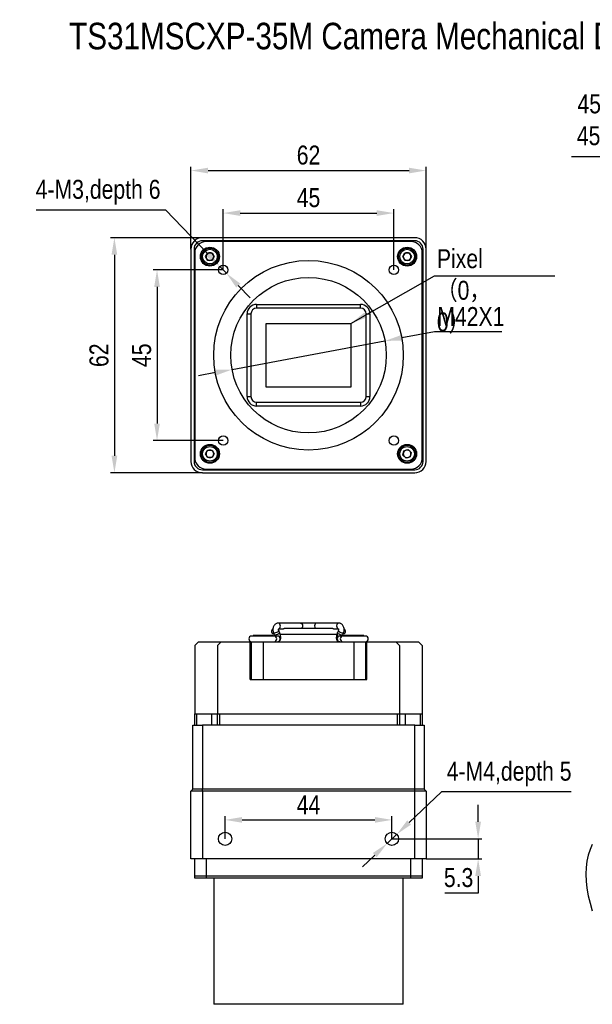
# Model space of a CAD drawing. Header units: millimetres. Extents: x 0 to 9967, y 0 to 1612.
# Tile 1 of 6: x 9614 to 9765, y 1353 to 1612. Entities that reach past the tile are written whole.
import ezdxf

# ---------------------------------------------------------------- set-up
doc = ezdxf.new("R2010")
doc.units = ezdxf.units.MM
doc.linetypes.add('CENTER', pattern=[50.8, 31.75, -6.35, 6.35, -6.35])
doc.layers.add('粗实线', color=7, linetype='Continuous', lineweight=50)
doc.layers.add('细实线', color=3, linetype='Continuous', lineweight=25)
doc.styles.add('iTek', font='arial.ttf', dxfattribs={"width": 0.8, "height": 5})
doc.dimstyles.new('iTek', dxfattribs={"dimscale": 0, "dimtxt": 7, "dimasz": 4.5, "dimexe": 1, "dimexo": 0, "dimgap": 1.5, "dimtad": 1, "dimtoh": 1, "dimdsep": 46, "dimtxsty": 'iTek', "dimcen": 4, "dimclrd": 256, "dimclre": 256, "dimclrt": 256, "dimazin": 2, "dimtfac": 1, "dimtmove": 0, "dimatfit": 3, "dimfxl": 1, "dimlwd": -1, "dimlwe": -1, "dimarcsym": 0})

# ---------------------------------------------------------------- blocks, each defined once
blk = doc.blocks.new('*D56')
at = {"layer": 'Defpoints', "color": 0, "linetype": 'CENTER'}
for p in [(9721.07, 1572.62), (9659.07, 1551.92), (9721.07, 1551.92)]:
    blk.add_point(p, dxfattribs=at)
at = {"layer": '细实线'}
for p, q in [((9659.07, 1551.92), (9659.07, 1573.62)), ((9721.07, 1551.92), (9721.07, 1573.62)), ((9663.57, 1572.62), (9716.57, 1572.62))]:
    blk.add_line(p, q, dxfattribs=at)
at = {"layer": '细实线', "linetype": 'CENTER'}
for points in [[(9663.57, 1573.37), (9663.57, 1571.87), (9659.07, 1572.62)], [(9716.57, 1573.37), (9716.57, 1571.87), (9721.07, 1572.62)]]:
    blk.add_solid(points, dxfattribs=at)
at = {"layer": '细实线', "linetype": 'CENTER', "insert": (9690.07, 1576.67), "char_height": 5, "attachment_point": 5, "style": 'iTek'}
blk.add_mtext('62', dxfattribs=at)
blk = doc.blocks.new('*D57')
at = {"layer": 'Defpoints', "color": 0, "linetype": 'CENTER'}
for p in [(9662.07, 1554.92), (9638.88, 1492.92), (9662.07, 1492.92)]:
    blk.add_point(p, dxfattribs=at)
at = {"layer": '细实线'}
for p, q in [((9662.07, 1554.92), (9637.88, 1554.92)), ((9638.88, 1550.42), (9638.88, 1497.42)), ((9662.07, 1492.92), (9637.88, 1492.92))]:
    blk.add_line(p, q, dxfattribs=at)
at = {"layer": '细实线', "linetype": 'CENTER'}
for points in [[(9638.13, 1550.42), (9639.63, 1550.42), (9638.88, 1554.92)], [(9638.13, 1497.42), (9639.63, 1497.42), (9638.88, 1492.92)]]:
    blk.add_solid(points, dxfattribs=at)
at = {"layer": '细实线', "linetype": 'CENTER', "insert": (9634.83, 1523.92), "char_height": 5, "attachment_point": 5, "rotation": 90, "style": 'iTek'}
blk.add_mtext('62', dxfattribs=at)
blk = doc.blocks.new('*D58')
at = {"layer": 'Defpoints', "color": 0, "linetype": 'CENTER'}
for p in [(9712.57, 1561.41), (9667.57, 1546.42), (9712.57, 1546.42)]:
    blk.add_point(p, dxfattribs=at)
at = {"layer": '细实线'}
for p, q in [((9667.57, 1546.42), (9667.57, 1562.41)), ((9672.07, 1561.41), (9708.07, 1561.41)), ((9712.57, 1546.42), (9712.57, 1562.41))]:
    blk.add_line(p, q, dxfattribs=at)
at = {"layer": '细实线', "linetype": 'CENTER'}
for points in [[(9672.07, 1562.16), (9672.07, 1560.66), (9667.57, 1561.41)], [(9708.07, 1562.16), (9708.07, 1560.66), (9712.57, 1561.41)]]:
    blk.add_solid(points, dxfattribs=at)
at = {"layer": '细实线', "linetype": 'CENTER', "insert": (9690.07, 1565.45), "char_height": 5, "attachment_point": 5, "style": 'iTek'}
blk.add_mtext('45', dxfattribs=at)
blk = doc.blocks.new('*D59')
at = {"layer": 'Defpoints', "color": 0, "linetype": 'CENTER'}
for p in [(9667.57, 1546.42), (9650.12, 1501.42), (9667.57, 1501.42)]:
    blk.add_point(p, dxfattribs=at)
at = {"layer": '细实线'}
for p, q in [((9667.57, 1546.42), (9649.12, 1546.42)), ((9650.12, 1541.92), (9650.12, 1505.92)), ((9667.57, 1501.42), (9649.12, 1501.42))]:
    blk.add_line(p, q, dxfattribs=at)
at = {"layer": '细实线', "linetype": 'CENTER'}
for points in [[(9649.37, 1541.92), (9650.87, 1541.92), (9650.12, 1546.42)], [(9649.37, 1505.92), (9650.87, 1505.92), (9650.12, 1501.42)]]:
    blk.add_solid(points, dxfattribs=at)
at = {"layer": '细实线', "linetype": 'CENTER', "insert": (9646.08, 1523.92), "char_height": 5, "attachment_point": 5, "rotation": 90, "style": 'iTek'}
blk.add_mtext('45', dxfattribs=at)
blk = doc.blocks.new('*D67')
at = {"layer": 'Defpoints', "color": 0, "linetype": 'CENTER'}
for p in [(9666.71, 1547.32), (9668.44, 1545.52)]:
    blk.add_point(p, dxfattribs=at)
at = {"layer": '细实线'}
for p, q in [((9618.28, 1562.22), (9652.38, 1562.22)), ((9652.38, 1562.22), (9663.59, 1550.57)), ((9668.44, 1545.52), (9666.71, 1547.32)), ((9671.56, 1542.28), (9674.68, 1539.03))]:
    blk.add_line(p, q, dxfattribs=at)
at = {"layer": '细实线', "linetype": 'CENTER'}
for points in [[(9664.13, 1551.09), (9663.05, 1550.05), (9666.71, 1547.32)], [(9672.1, 1542.8), (9671.02, 1541.76), (9668.44, 1545.52)]]:
    blk.add_solid(points, dxfattribs=at)
at = {"layer": '细实线', "linetype": 'CENTER', "insert": (9634.58, 1566.92), "char_height": 5, "attachment_point": 5, "style": 'iTek'}
blk.add_mtext('4-M3,depth 6', dxfattribs=at)
blk = doc.blocks.new('*D71')
at = {"layer": 'Defpoints', "color": 0}
for p in [(9710.22, 1527.69), (9669.92, 1520.16)]:
    blk.add_point(p, dxfattribs=at)
at = {"layer": '细实线'}
for p, q in [((9723.25, 1530.12), (9714.65, 1528.52)), ((9741.01, 1530.12), (9723.25, 1530.12)), ((9669.92, 1520.16), (9710.22, 1527.69)), ((9665.5, 1519.33), (9661.07, 1518.5))]:
    blk.add_line(p, q, dxfattribs=at)
for points in [[(9714.51, 1529.25), (9714.78, 1527.78), (9710.22, 1527.69)], [(9665.36, 1520.07), (9665.64, 1518.59), (9669.92, 1520.16)]]:
    blk.add_solid(points, dxfattribs=at)
at = {"layer": '细实线', "insert": (9732.88, 1534.13), "char_height": 5, "attachment_point": 5, "style": 'iTek'}
blk.add_mtext('M42X1', dxfattribs=at)
blk = doc.blocks.new('*D72')
at = {"layer": 'Defpoints', "color": 0, "linetype": 'CENTER'}
for p in [(9712.07, 1401.41), (9668.07, 1396.41), (9712.07, 1396.41)]:
    blk.add_point(p, dxfattribs=at)
at = {"layer": '细实线'}
for p, q in [((9668.07, 1396.41), (9668.07, 1402.41)), ((9712.07, 1396.41), (9712.07, 1402.41)), ((9672.57, 1401.41), (9707.57, 1401.41))]:
    blk.add_line(p, q, dxfattribs=at)
at = {"layer": '细实线', "linetype": 'CENTER'}
for points in [[(9672.57, 1402.16), (9672.57, 1400.66), (9668.07, 1401.41)], [(9707.57, 1402.16), (9707.57, 1400.66), (9712.07, 1401.41)]]:
    blk.add_solid(points, dxfattribs=at)
at = {"layer": '细实线', "linetype": 'CENTER', "insert": (9690.07, 1405.41), "char_height": 5, "attachment_point": 5, "style": 'iTek'}
blk.add_mtext('44', dxfattribs=at)
blk = doc.blocks.new('*D73')
at = {"layer": 'Defpoints', "color": 0, "linetype": 'CENTER'}
for p in [(9712.07, 1396.41), (9721.07, 1391.11), (9734.8, 1391.11)]:
    blk.add_point(p, dxfattribs=at)
at = {"layer": '细实线'}
for p, q in [((9734.8, 1400.91), (9734.8, 1405.41)), ((9712.07, 1396.41), (9735.8, 1396.41)), ((9734.8, 1396.41), (9734.8, 1391.11)), ((9721.07, 1391.11), (9735.8, 1391.11)), ((9734.8, 1386.61), (9734.8, 1382.11)), ((9734.8, 1382.11), (9726.01, 1382.11))]:
    blk.add_line(p, q, dxfattribs=at)
at = {"layer": '细实线', "linetype": 'CENTER'}
for points in [[(9734.05, 1400.91), (9735.55, 1400.91), (9734.8, 1396.41)], [(9734.05, 1386.61), (9735.55, 1386.61), (9734.8, 1391.11)]]:
    blk.add_solid(points, dxfattribs=at)
at = {"layer": '细实线', "linetype": 'CENTER', "insert": (9729.65, 1386.17), "char_height": 5, "attachment_point": 5, "style": 'iTek'}
blk.add_mtext('5.3', dxfattribs=at)
blk = doc.blocks.new('*D74')
at = {"layer": 'Defpoints', "color": 0, "linetype": 'CENTER'}
for p in [(9713.34, 1397.62), (9710.8, 1395.21)]:
    blk.add_point(p, dxfattribs=at)
at = {"layer": '细实线'}
for p, q in [((9725.15, 1408.81), (9716.61, 1400.71)), ((9759.29, 1408.81), (9725.15, 1408.81)), ((9710.8, 1395.21), (9713.34, 1397.62)), ((9707.54, 1392.11), (9704.27, 1389.02))]:
    blk.add_line(p, q, dxfattribs=at)
at = {"layer": '细实线', "linetype": 'CENTER'}
for points in [[(9716.09, 1401.26), (9717.13, 1400.17), (9713.34, 1397.62)], [(9707.02, 1392.66), (9708.05, 1391.57), (9710.8, 1395.21)]]:
    blk.add_solid(points, dxfattribs=at)
at = {"layer": '细实线', "linetype": 'CENTER', "insert": (9742.97, 1413.5), "char_height": 5, "attachment_point": 5, "style": 'iTek'}
blk.add_mtext('4-M4,depth 5', dxfattribs=at)
blk = doc.blocks.new('*D81')
at = {"layer": 'Defpoints', "color": 0}
for p in [(9867.18, 1576.28), (9867.18, 1548.92), (9821.35, 1532.32)]:
    blk.add_point(p, dxfattribs=at)
at = {"layer": '细实线'}
for p, q in [((9821.35, 1576.28), (9759.46, 1576.28)), ((9821.35, 1532.32), (9821.35, 1577.28)), ((9862.68, 1576.28), (9825.85, 1576.28)), ((9867.18, 1548.92), (9867.18, 1577.28))]:
    blk.add_line(p, q, dxfattribs=at)
for points in [[(9825.85, 1577.03), (9825.85, 1575.53), (9821.35, 1576.28)], [(9862.68, 1577.03), (9862.68, 1575.53), (9867.18, 1576.28)]]:
    blk.add_solid(points, dxfattribs=at)
at = {"layer": '细实线', "insert": (9788.15, 1581.06), "char_height": 5, "attachment_point": 5, "style": 'iTek'}
blk.add_mtext('45.83(Mechanical FB)', dxfattribs=at)

msp = doc.modelspace()

# ---------------------------------------------------------------- linework, layer by layer
at = {"layer": '粗实线', "lineweight": 30}
for p, q in [((9718.072, 1554.923), (9662.072, 1554.923)), ((9718.072, 1554.123), (9662.072, 1554.123)), ((9717.072, 1553.923), (9663.072, 1553.923)), ((9659.072, 1551.923), (9659.072, 1495.923)), ((9659.872, 1551.923), (9659.872, 1495.923)), ((9660.072, 1550.923), (9660.072, 1496.923)), ((9662.918, 1549.923), (9663.495, 1550.923)), ((9663.495, 1548.923), (9662.918, 1549.923)), ((9663.495, 1550.923), (9664.65, 1550.923)), ((9664.65, 1550.923), (9665.227, 1549.923)), ((9665.227, 1549.923), (9664.65, 1548.923)), ((9714.918, 1549.923), (9715.495, 1550.923)), ((9715.495, 1548.923), (9714.918, 1549.923)), ((9715.495, 1550.923), (9716.65, 1550.923)), ((9716.65, 1550.923), (9717.227, 1549.923)), ((9717.227, 1549.923), (9716.65, 1548.923)), ((9720.072, 1496.923), (9720.072, 1550.923)), ((9720.272, 1495.923), (9720.272, 1551.923)), ((9721.072, 1495.923), (9721.072, 1551.923)), ((9664.65, 1548.923), (9663.495, 1548.923)), ((9716.65, 1548.923), (9715.495, 1548.923)), ((9676.372, 1537.323), (9676.372, 1536.323)), ((9676.372, 1537.323), (9703.772, 1537.323)), ((9703.772, 1536.323), (9703.772, 1537.323)), ((9673.872, 1534.823), (9674.872, 1534.823)), ((9673.872, 1513.023), (9673.872, 1534.823)), ((9674.872, 1534.823), (9674.872, 1513.023)), ((9703.772, 1536.323), (9676.372, 1536.323)), ((9705.272, 1513.023), (9705.272, 1534.823)), ((9705.272, 1534.823), (9706.272, 1534.823)), ((9706.272, 1534.823), (9706.272, 1513.023)), ((9673.872, 1513.023), (9674.872, 1513.023)), ((9676.372, 1511.523), (9703.772, 1511.523)), ((9676.372, 1510.523), (9676.372, 1511.523)), ((9703.772, 1511.523), (9703.772, 1510.523)), ((9705.272, 1513.023), (9706.272, 1513.023)), ((9703.772, 1510.523), (9676.372, 1510.523)), ((9662.918, 1497.923), (9663.495, 1498.923)), ((9663.495, 1498.923), (9664.65, 1498.923)), ((9664.65, 1498.923), (9665.227, 1497.923)), ((9714.962, 1497.605), (9715.242, 1498.726)), ((9715.242, 1498.726), (9716.352, 1499.043)), ((9716.352, 1499.043), (9717.182, 1498.241)), ((9717.182, 1498.241), (9716.902, 1497.121)), ((9663.495, 1496.923), (9662.918, 1497.923)), ((9664.65, 1496.923), (9663.495, 1496.923)), ((9665.227, 1497.923), (9664.65, 1496.923)), ((9715.792, 1496.803), (9714.962, 1497.605)), ((9716.902, 1497.121), (9715.792, 1496.803)), ((9662.072, 1493.723), (9718.072, 1493.723)), ((9662.072, 1492.923), (9718.072, 1492.923)), ((9663.072, 1493.923), (9717.072, 1493.923)), ((9687.951, 1453.292), (9682.125, 1453.292)), ((9682.207, 1451.327), (9682.209, 1451.321)), ((9682.422, 1450.818), (9682.209, 1451.321)), ((9682.224, 1451.792), (9683.445, 1451.792)), ((9696.17, 1451.892), (9683.977, 1451.892)), ((9692.194, 1453.292), (9687.951, 1453.292)), ((9698.019, 1453.292), (9692.194, 1453.292)), ((9696.698, 1451.792), (9697.9, 1451.792)), ((9697.935, 1451.321), (9697.723, 1450.818)), ((9680.97, 1449.892), (9675.072, 1449.892)), ((9675.472, 1450.042), (9675.472, 1449.892)), ((9680.672, 1450.042), (9675.472, 1450.042)), ((9680.672, 1449.892), (9680.672, 1450.042)), ((9680.827, 1450.738), (9681.04, 1450.234)), ((9681.898, 1449.892), (9680.97, 1449.892)), ((9682.42, 1450.823), (9682.422, 1450.818)), ((9682.521, 1450.392), (9697.629, 1450.392)), ((9699.174, 1449.892), (9698.347, 1449.892)), ((9699.105, 1450.234), (9699.317, 1450.738)), ((9705.072, 1449.892), (9699.174, 1449.892)), ((9699.472, 1450.042), (9699.472, 1449.892)), ((9699.473, 1450.042), (9699.472, 1450.042)), ((9704.672, 1450.042), (9699.473, 1450.042)), ((9704.672, 1449.892), (9704.672, 1450.042)), ((9661.072, 1448.392), (9660.072, 1447.392)), ((9660.072, 1447.392), (9660.072, 1429.392)), ((9661.072, 1448.392), (9667.072, 1448.392)), ((9667.072, 1448.392), (9666.072, 1447.392)), ((9666.072, 1447.392), (9666.072, 1429.392)), ((9667.072, 1448.392), (9674.672, 1448.392)), ((9674.672, 1438.392), (9674.672, 1448.392)), ((9675.072, 1448.392), (9678.072, 1448.392)), ((9675.072, 1438.392), (9675.072, 1448.392)), ((9678.072, 1448.392), (9678.072, 1438.392)), ((9678.072, 1448.392), (9702.072, 1448.392)), ((9702.072, 1448.392), (9705.072, 1448.392)), ((9702.072, 1438.392), (9702.072, 1448.392)), ((9705.072, 1448.392), (9705.072, 1438.392)), ((9705.472, 1438.392), (9705.472, 1448.392)), ((9705.472, 1448.392), (9713.072, 1448.392)), ((9714.072, 1447.392), (9713.072, 1448.392)), ((9713.072, 1448.392), (9719.072, 1448.392)), ((9714.072, 1447.392), (9714.072, 1429.392)), ((9720.072, 1447.392), (9719.072, 1448.392)), ((9720.072, 1447.392), (9720.072, 1429.392)), ((9674.672, 1438.392), (9705.472, 1438.392)), ((9678.072, 1438.392), (9702.072, 1438.392)), ((9705.472, 1440.442), (9705.072, 1440.442)), ((9705.072, 1438.566), (9705.417, 1438.392)), ((9660.072, 1426.392), (9660.072, 1429.392)), ((9660.072, 1429.392), (9660.572, 1429.392)), ((9660.572, 1429.392), (9660.572, 1426.392)), ((9660.572, 1429.392), (9664.572, 1429.392)), ((9664.572, 1426.392), (9664.572, 1429.392)), ((9664.572, 1429.392), (9666.072, 1429.392)), ((9666.072, 1426.392), (9666.072, 1429.392)), ((9666.072, 1429.392), (9666.572, 1429.392)), ((9666.572, 1429.392), (9666.572, 1426.392)), ((9666.572, 1429.392), (9713.572, 1429.392)), ((9713.572, 1426.392), (9713.572, 1429.392)), ((9713.572, 1429.392), (9714.072, 1429.392)), ((9714.072, 1429.392), (9714.072, 1426.392)), ((9714.072, 1429.392), (9715.572, 1429.392)), ((9715.572, 1429.392), (9715.572, 1426.392)), ((9715.572, 1429.392), (9719.572, 1429.392)), ((9719.572, 1426.392), (9719.572, 1429.392)), ((9719.572, 1429.392), (9720.072, 1429.392)), ((9720.072, 1429.392), (9720.072, 1426.392)), ((9659.572, 1409.492), (9659.572, 1426.392)), ((9659.572, 1426.392), (9662.072, 1426.392)), ((9662.072, 1426.392), (9662.072, 1409.492)), ((9718.072, 1426.392), (9662.072, 1426.392)), ((9718.072, 1409.492), (9718.072, 1426.392)), ((9718.072, 1426.392), (9720.572, 1426.392)), ((9720.572, 1426.392), (9720.572, 1409.492)), ((9659.572, 1409.492), (9659.072, 1408.992)), ((9662.072, 1408.992), (9659.072, 1408.992)), ((9659.072, 1391.112), (9659.072, 1408.992)), ((9662.072, 1409.492), (9659.572, 1409.492)), ((9718.072, 1409.492), (9662.072, 1409.492)), ((9662.072, 1408.992), (9662.072, 1409.492)), ((9718.072, 1408.992), (9662.072, 1408.992)), ((9662.072, 1408.992), (9662.072, 1391.112)), ((9720.572, 1409.492), (9718.072, 1409.492)), ((9718.072, 1408.992), (9718.072, 1409.492)), ((9721.072, 1408.992), (9718.072, 1408.992)), ((9718.072, 1391.112), (9718.072, 1408.992)), ((9721.072, 1408.992), (9720.572, 1409.492)), ((9721.072, 1408.992), (9721.072, 1391.112)), ((9662.072, 1391.112), (9659.072, 1391.112)), ((9660.072, 1386.022), (9660.072, 1391.112)), ((9660.072, 1386.542), (9660.072, 1391.112)), ((9718.072, 1391.112), (9662.072, 1391.112)), ((9663.072, 1391.112), (9663.072, 1386.022)), ((9663.072, 1391.112), (9663.072, 1386.542)), ((9717.072, 1386.022), (9717.072, 1391.112)), ((9717.072, 1386.542), (9717.072, 1391.112)), ((9721.072, 1391.112), (9718.072, 1391.112)), ((9720.072, 1391.112), (9720.072, 1386.022)), ((9720.072, 1391.112), (9720.072, 1386.542)), ((9663.072, 1386.542), (9660.072, 1386.542)), ((9717.072, 1386.542), (9663.072, 1386.542)), ((9720.072, 1386.542), (9717.072, 1386.542)), ((9663.072, 1386.022), (9660.072, 1386.022)), ((9717.072, 1386.022), (9663.072, 1386.022)), ((9665.072, 1386.022), (9665.072, 1352.782)), ((9715.072, 1352.782), (9715.072, 1386.022)), ((9720.072, 1386.022), (9717.072, 1386.022)), ((9715.072, 1352.782), (9665.072, 1352.782))]:
    msp.add_line(p, q, dxfattribs=at)
at = {"layer": '粗实线', "lineweight": 30, "flags": 128}
for points in [[(9682.209, 1451.321), (9682.2, 1451.21), (9682.09, 1451.067), (9681.893, 1450.918), (9681.638, 1450.785), (9681.366, 1450.691), (9681.116, 1450.647), (9680.928, 1450.662), (9680.83, 1450.733), (9680.827, 1450.738)], [(9682.463, 1451.963), (9682.594, 1452.19), (9682.653, 1452.47), (9682.633, 1452.761), (9682.535, 1453.019), (9682.375, 1453.204), (9682.177, 1453.289), (9682.126, 1453.292)], [(9682.249, 1451.813), (9682.28, 1451.825), (9682.463, 1451.963)], [(9687.951, 1453.292), (9688.154, 1453.235), (9688.326, 1453.073), (9688.441, 1452.829), (9688.481, 1452.542), (9688.441, 1452.255), (9688.326, 1452.012), (9688.216, 1451.892)], [(9692.194, 1453.292), (9691.991, 1453.235), (9691.819, 1453.073), (9691.704, 1452.829), (9691.663, 1452.542), (9691.704, 1452.255), (9691.819, 1452.012), (9691.929, 1451.892)], [(9698.02, 1453.292), (9697.864, 1453.26), (9697.682, 1453.121), (9697.551, 1452.895), (9697.491, 1452.615), (9697.512, 1452.323), (9697.61, 1452.066), (9697.77, 1451.88), (9697.902, 1451.811)], [(9699.317, 1450.738), (9699.277, 1450.691), (9699.131, 1450.647), (9698.907, 1450.662), (9698.641, 1450.733), (9698.372, 1450.849), (9698.142, 1450.993), (9697.986, 1451.142), (9697.927, 1451.274), (9697.935, 1451.321)], [(9682.422, 1450.818), (9682.413, 1450.707), (9682.303, 1450.563), (9682.105, 1450.414), (9681.851, 1450.282), (9681.578, 1450.187), (9681.329, 1450.143), (9681.141, 1450.158), (9681.042, 1450.229), (9681.04, 1450.234)], [(9699.105, 1450.234), (9699.065, 1450.187), (9698.918, 1450.143), (9698.694, 1450.158), (9698.428, 1450.229), (9698.159, 1450.345), (9697.93, 1450.489), (9697.773, 1450.638), (9697.715, 1450.77), (9697.723, 1450.818)], [(9698.297, 1448.394), (9698.247, 1448.392), (9698.242, 1448.392)], [(9764.908, 1394.89), (9764.302, 1393.575), (9763.825, 1392.131), (9763.482, 1390.567), (9763.275, 1388.896), (9763.206, 1387.132)], [(9763.206, 1387.132), (9763.275, 1385.288), (9763.482, 1383.379), (9763.825, 1381.418), (9764.302, 1379.423), (9764.908, 1377.409)]]:
    msp.add_lwpolyline(points, dxfattribs=at)
at = {"layer": '粗实线', "lineweight": 30}
for centre, radius in [((9664.072, 1549.923), 2.5), ((9664.072, 1549.923), 2.25), ((9664.072, 1549.923), 1.938), ((9716.072, 1549.923), 2.5), ((9716.072, 1549.923), 2.25), ((9716.072, 1549.923), 1.938), ((9690.072, 1523.923), 25), ((9667.572, 1546.423), 1.25), ((9712.572, 1546.423), 1.25), ((9690.072, 1523.923), 20.5), ((9667.572, 1501.423), 1.25), ((9712.572, 1501.423), 1.25), ((9664.072, 1497.923), 2.5), ((9664.072, 1497.923), 2.25), ((9664.072, 1497.923), 1.938), ((9716.072, 1497.923), 2.5), ((9716.072, 1497.923), 2.25), ((9716.072, 1497.923), 1.937), ((9668.072, 1396.412), 1.75), ((9712.072, 1396.412), 1.75)]:
    msp.add_circle(centre, radius, dxfattribs=at)
for centre, radius, start, end in [((9662.072, 1551.923), 3, 90, 180), ((9662.072, 1551.923), 2.2, 90, 180), ((9663.072, 1550.923), 3, 90, 180), ((9717.072, 1550.923), 3, 0, 90), ((9718.072, 1551.923), 3, 0, 90), ((9718.072, 1551.923), 2.2, 0, 90), ((9664.072, 1549.923), 1, 150, 210), ((9664.072, 1549.923), 1, 90, 150), ((9664.072, 1549.923), 1, 30, 90), ((9664.072, 1549.923), 1, 330, 30), ((9716.072, 1549.923), 1, 150, 210), ((9716.072, 1549.923), 1, 90, 150), ((9716.072, 1549.923), 1, 30, 90), ((9716.072, 1549.923), 1, 330, 30), ((9664.072, 1549.923), 1, 210, 270), ((9664.072, 1549.923), 1, 270, 330), ((9716.072, 1549.923), 1, 210, 270), ((9716.072, 1549.923), 1, 270, 330), ((9676.372, 1534.823), 2.5, 90, 180), ((9703.772, 1534.823), 2.5, 0, 90), ((9676.372, 1534.823), 1.5, 90, 180), ((9703.772, 1534.823), 1.5, 0, 90), ((9676.372, 1513.023), 2.5, 180, 270), ((9676.372, 1513.023), 1.5, 180, 270), ((9703.772, 1513.023), 1.5, 270, 0), ((9703.772, 1513.023), 2.5, 270, 0), ((9664.072, 1497.923), 1, 150, 210), ((9664.072, 1497.923), 1, 90, 150), ((9664.072, 1497.923), 1, 30, 90), ((9664.072, 1497.923), 1, 330, 30), ((9716.072, 1497.923), 1, 165.97041, 225.97041), ((9716.072, 1497.923), 1, 105.97041, 165.97041), ((9716.072, 1497.923), 1, 45.97041, 105.97041), ((9716.072, 1497.923), 1, 345.97041, 45.97041), ((9662.072, 1495.923), 3, 180, 270), ((9662.072, 1495.923), 2.2, 180, 270), ((9663.072, 1496.923), 3, 180, 270), ((9664.072, 1497.923), 1, 210, 270), ((9664.072, 1497.923), 1, 270, 330), ((9716.072, 1497.923), 1, 225.97041, 285.97041), ((9716.072, 1497.923), 1, 285.97041, 345.97041), ((9717.072, 1496.923), 3, 270, 0), ((9718.072, 1495.923), 2.2, 270, 0), ((9718.072, 1495.923), 3, 270, 0), ((9681.072, 1451.142), 0.75, 121.84215, 262.18756), ((9699.072, 1451.142), 0.75, 277.81244, 58.53519), ((9675.072, 1449.142), 0.75, 90, 270), ((9680.957, 1449.155), 0.738, 359.02427, 88.98993), ((9680.957, 1449.13), 0.738, 271.01007, 0.97601), ((9681.885, 1449.155), 0.738, 359.0243, 88.98994), ((9681.885, 1449.13), 0.738, 271.01006, 0.97598), ((9698.36, 1449.155), 0.738, 91.01008, 180.97567), ((9698.36, 1449.13), 0.738, 179.02404, 268.98991), ((9699.187, 1449.155), 0.738, 91.01007, 180.97573), ((9699.187, 1449.13), 0.738, 179.02399, 268.98993), ((9705.072, 1449.142), 0.75, 270, 90)]:
    msp.add_arc(centre, radius, start, end, dxfattribs=at)
for points, knots in [([(9682.125, 1453.292), (9682.024, 1453.285), (9681.801, 1453.269), (9681.478, 1453.133), (9681.183, 1452.907), (9680.943, 1452.604), (9680.768, 1452.235), (9680.67, 1451.814), (9680.66, 1451.366), (9680.726, 1451.001), (9680.803, 1450.801), (9680.827, 1450.738)], [0, 0, 0, 0, 0.0943849, 0.2073995, 0.3198141, 0.4354722, 0.556326, 0.6817963, 0.8100654, 0.9406789, 1, 1, 1, 1]), ([(9682.209, 1451.321), (9682.202, 1451.34), (9682.186, 1451.382), (9682.169, 1451.473), (9682.166, 1451.578), (9682.18, 1451.681), (9682.208, 1451.766), (9682.235, 1451.817), (9682.252, 1451.832), (9682.247, 1451.828), (9682.246, 1451.828)], [0, 0, 0, 0, 0.11190722, 0.24915222, 0.39055065, 0.53479884, 0.67962988, 0.8265036, 0.98608486, 1, 1, 1, 1]), ([(9683.55, 1451.804), (9683.514, 1451.797), (9683.474, 1451.79), (9683.447, 1451.793), (9683.445, 1451.793)], [0, 0, 0, 0, 0.9183371, 1, 1, 1, 1]), ([(9683.994, 1451.89), (9683.983, 1451.891), (9683.946, 1451.895), (9683.856, 1451.88), (9683.737, 1451.85), (9683.631, 1451.82), (9683.572, 1451.808), (9683.55, 1451.804)], [0, 0, 0, 0, 0.1066903, 0.3546626, 0.6091326, 0.8603817, 1, 1, 1, 1]), ([(9696.594, 1451.804), (9696.555, 1451.812), (9696.477, 1451.83), (9696.352, 1451.865), (9696.239, 1451.889), (9696.16, 1451.897), (9696.134, 1451.889), (9696.129, 1451.888)], [0, 0, 0, 0, 0.2370897, 0.4740595, 0.7053446, 0.9426059, 1, 1, 1, 1]), ([(9696.698, 1451.795), (9696.681, 1451.794), (9696.65, 1451.794), (9696.611, 1451.801), (9696.594, 1451.804)], [0, 0, 0, 0, 0.5621614, 1, 1, 1, 1]), ([(9697.9, 1451.825), (9697.9, 1451.825), (9697.9, 1451.826), (9697.926, 1451.788), (9697.954, 1451.718), (9697.974, 1451.623), (9697.979, 1451.518), (9697.966, 1451.416), (9697.948, 1451.353), (9697.937, 1451.327), (9697.935, 1451.321)], [0, 0, 0, 0, 0.1248438, 0.2684857, 0.4105967, 0.5483095, 0.6888965, 0.8325155, 0.966508, 1, 1, 1, 1]), ([(9699.317, 1450.738), (9699.348, 1450.821), (9699.43, 1451.039), (9699.488, 1451.425), (9699.467, 1451.877), (9699.349, 1452.317), (9699.143, 1452.697), (9698.87, 1452.992), (9698.556, 1453.19), (9698.262, 1453.281), (9698.081, 1453.29), (9698.019, 1453.292)], [0, 0, 0, 0, 0.0781697, 0.2055599, 0.3345863, 0.4661488, 0.6008348, 0.7183641, 0.83157, 0.9421321, 1, 1, 1, 1]), ([(9681.04, 1450.234), (9681.043, 1450.227), (9681.051, 1450.205), (9681.054, 1450.155), (9681.035, 1450.083), (9680.997, 1450.017), (9680.943, 1449.96), (9680.877, 1449.918), (9680.811, 1449.895), (9680.776, 1449.893), (9680.758, 1449.892)], [0, 0, 0, 0, 0.0985209, 0.2859564, 0.423239, 0.5389257, 0.6577258, 0.7712999, 0.8886563, 1, 1, 1, 1]), ([(9681.04, 1450.234), (9681.056, 1450.194), (9681.1, 1450.088), (9681.137, 1449.968), (9681.16, 1449.892)], [0, 0, 0, 0, 0.3749572, 1, 1, 1, 1]), ([(9681.898, 1448.392), (9681.996, 1448.403), (9682.191, 1448.423), (9682.434, 1448.576), (9682.6, 1448.771), (9682.697, 1448.982), (9682.746, 1449.209), (9682.756, 1449.489), (9682.717, 1449.839), (9682.625, 1450.246), (9682.52, 1450.576), (9682.447, 1450.756), (9682.422, 1450.818)], [0, 0, 0, 0, 0.0960598, 0.1914597, 0.2729769, 0.350785, 0.4337069, 0.5356753, 0.6789558, 0.8107241, 0.9351362, 1, 1, 1, 1]), ([(9697.572, 1450.392), (9697.557, 1450.346), (9697.5, 1450.174), (9697.435, 1449.866), (9697.386, 1449.486), (9697.396, 1449.164), (9697.488, 1448.868), (9697.642, 1448.639), (9697.866, 1448.468), (9698.085, 1448.398), (9698.214, 1448.394), (9698.247, 1448.392)], [0, 0, 0, 0, 0.0534228, 0.1990516, 0.3506979, 0.5282152, 0.6428144, 0.7442206, 0.8513307, 0.9620527, 1, 1, 1, 1]), ([(9697.723, 1450.818), (9697.689, 1450.724), (9697.607, 1450.497), (9697.581, 1450.111), (9697.623, 1449.762), (9697.71, 1449.576), (9697.736, 1449.52)], [0, 0, 0, 0, 0.2251764, 0.5434792, 0.8629343, 1, 1, 1, 1]), ([(9699.386, 1449.892), (9699.373, 1449.893), (9699.341, 1449.894), (9699.281, 1449.912), (9699.215, 1449.95), (9699.159, 1450.002), (9699.118, 1450.065), (9699.095, 1450.13), (9699.091, 1450.193), (9699.1, 1450.219), (9699.105, 1450.234)], [0, 0, 0, 0, 0.0864275, 0.2084674, 0.3179627, 0.4320202, 0.5463079, 0.6697573, 0.8156544, 1, 1, 1, 1])]:
    msp.add_open_spline(points, degree=3, knots=knots, dxfattribs=at)
at = {"layer": '细实线', "color": 2}
for p, q in [((9678.894, 1532.324), (9701.25, 1532.324)), ((9678.894, 1515.522), (9678.894, 1532.324)), ((9701.25, 1532.324), (9701.25, 1515.522)), ((9701.25, 1515.522), (9678.894, 1515.522))]:
    msp.add_line(p, q, dxfattribs=at)

# ---------------------------------------------------------------- texts
at = {"layer": '细实线', "color": 1, "linetype": 'CENTER', "insert": (9626.942, 1611.585), "char_height": 7, "width": 245.97301, "attachment_point": 1, "style": 'iTek'}
msp.add_mtext('{\\C0;TS31MSCXP-35M Camera Mechanical Dimensions(in mm)}', dxfattribs=at)
at = {"layer": '细实线', "insert": (9760.988, 1592.704), "char_height": 5, "width": 65.05596, "attachment_point": 1, "style": 'iTek'}
msp.add_mtext('45.46(Optical Ddistance)', dxfattribs=at)
at = {"layer": '细实线', "color": 1, "linetype": 'CENTER', "lineweight": 30, "insert": (9723.924, 1551.891), "char_height": 5, "width": 15.87985, "attachment_point": 1, "style": 'iTek'}
msp.add_mtext('Pixel{\\fSimSun|b0|i0|c134|p2;（}0{\\fSimSun|b0|i0|c134|p2;，}0{\\fSimSun|b0|i0|c134|p2;）}', dxfattribs=at)

# ---------------------------------------------------------------- dimensions: what is measured, and where the dimension line sits
at = {"layer": '细实线'}
dim = msp.add_linear_dim(base=(9867.178, 1576.278), p1=(9821.348, 1532.324), p2=(9867.178, 1548.923), dimstyle='iTek', override={"dimscale": 1, "dimpost": '(Mechanical FB)'}, dxfattribs=at)
dim.commit()
dim.dimension.update_dxf_attribs({"geometry": '*D81', "text_midpoint": (9788.153, 1576.278), "dimtype": 160})
at = {"layer": '细实线', "linetype": 'CENTER'}
dim = msp.add_linear_dim(base=(9721.072, 1572.621), p1=(9659.072, 1551.923), p2=(9721.072, 1551.923), dimstyle='iTek', override={"dimscale": 1}, dxfattribs=at)
dim.commit()
dim.dimension.update_dxf_attribs({"geometry": '*D56', "text_midpoint": (9690.072, 1572.621), "dimtype": 160})
for p1, p2, text, picture, middle in [((9668.439, 1545.522), (9666.706, 1547.324), '4-M3,depth 6', '*D67', (9634.585, 1562.219)), ((9710.802, 1395.209), (9713.343, 1397.616), '4-M4,depth 5', '*D74', (9742.971, 1408.808))]:
    dim = msp.add_diameter_dim_2p(p1=p1, p2=p2, text=text, dimstyle='iTek', override={"dimscale": 1}, dxfattribs=at)
    dim.commit()
    dim.dimension.update_dxf_attribs({"geometry": picture, "text_midpoint": middle, "dimtype": 163})
for base, p1, p2, picture, middle in [((9712.572, 1561.405), (9667.572, 1546.423), (9712.572, 1546.423), '*D58', (9690.072, 1565.448)), ((9712.072, 1401.409), (9668.072, 1396.412), (9712.072, 1396.412), '*D72', (9690.072, 1405.409))]:
    dim = msp.add_linear_dim(base=base, p1=p1, p2=p2, dimstyle='iTek', override={"dimscale": 1}, dxfattribs=at)
    dim.commit()
    dim.dimension.update_dxf_attribs({"geometry": picture, "text_midpoint": middle})
dim = msp.add_linear_dim(base=(9638.878, 1492.923), p1=(9662.072, 1554.923), p2=(9662.072, 1492.923), angle=90, dimstyle='iTek', override={"dimscale": 1}, dxfattribs=at)
dim.commit()
dim.dimension.update_dxf_attribs({"geometry": '*D57', "text_midpoint": (9638.878, 1523.923), "dimtype": 160})
for base, p1, p2, picture, middle in [((9650.119, 1501.423), (9667.572, 1546.423), (9667.572, 1501.423), '*D59', (9646.076, 1523.923)), ((9734.795, 1391.112), (9712.072, 1396.412), (9721.072, 1391.112), '*D73', (9729.654, 1386.167))]:
    dim = msp.add_linear_dim(base=base, p1=p1, p2=p2, angle=90, dimstyle='iTek', override={"dimscale": 1}, dxfattribs=at)
    dim.commit()
    dim.dimension.update_dxf_attribs({"geometry": picture, "text_midpoint": middle})
at = {"layer": '细实线'}
dim = msp.add_diameter_dim_2p(p1=(9669.921, 1520.158), p2=(9710.223, 1527.689), text='M42X1', dimstyle='iTek', override={"dimscale": 1}, dxfattribs=at)
dim.commit()
dim.dimension.update_dxf_attribs({"geometry": '*D71', "text_midpoint": (9723.25, 1530.123), "dimtype": 163})

# ---------------------------------------------------------------- leaders
at = {"layer": '细实线', "linetype": 'CENTER'}
msp.add_leader([(9701.25, 1532.324), (9723.25, 1544.834), (9759.302, 1544.834)], dimstyle='iTek', override={"dimscale": 1, "dimtad": 0}, dxfattribs=at)

doc.saveas('drawing.dxf')
